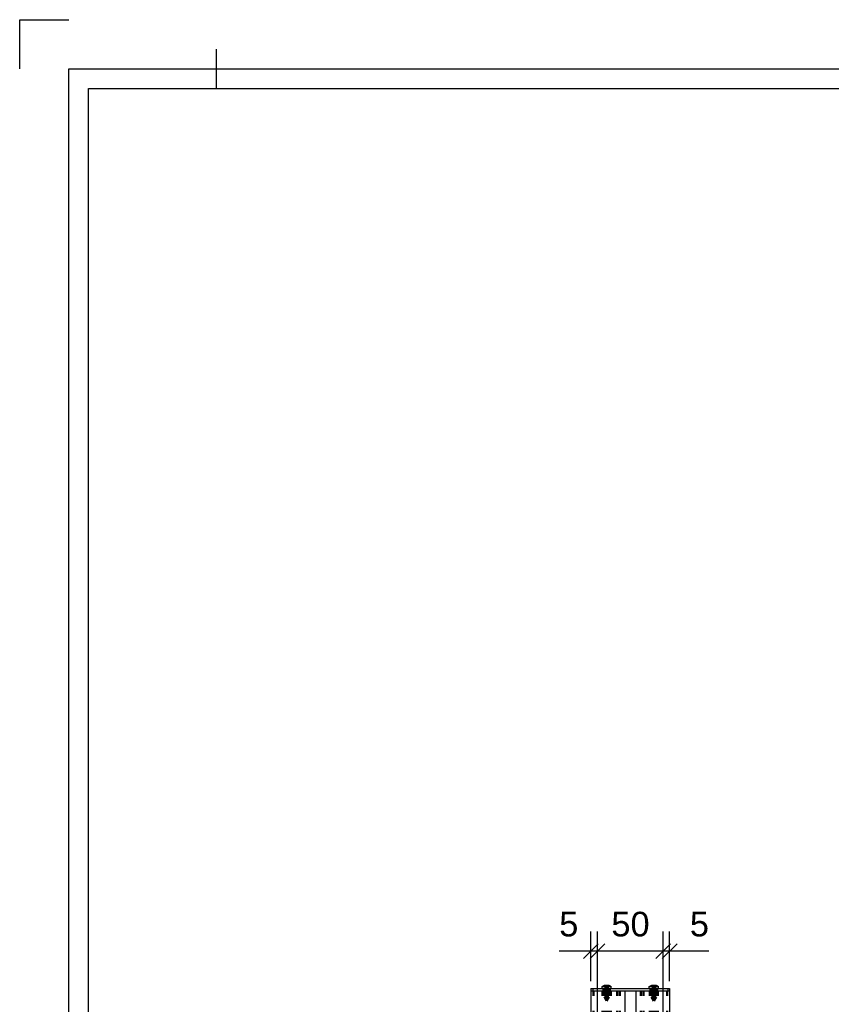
# Model space of a CAD drawing. Header units: millimetres. Extents: x 2 to 422, y -384 to -87.
# Tile 4 of 13: x 2 to 85, y -187 to -87. Entities that reach past the tile are written whole.
import ezdxf

# ---------------------------------------------------------------- set-up
doc = ezdxf.new("R2010")
doc.units = ezdxf.units.MM
doc.linetypes.add('DOT', pattern=[2, 0.5, -1.5])
doc.linetypes.add('STRICHPUNKT2', pattern=[18.5, 10, -4, 0.5, -4])
doc.layers.get('0').update_dxf_attribs({"linetype": 'CONTINUOUS'})
doc.layers.add('DIM49', color=4, linetype='CONTINUOUS')
doc.layers.add('TXT_DIM49', color=2, linetype='CONTINUOUS')
doc.layers.add('LE_ALL', color=7, linetype='CONTINUOUS', lineweight=50)
doc.styles.add('ARIAL', font='arial.ttf')

# ---------------------------------------------------------------- blocks, each defined once
blk = doc.blocks.new('DINA3_00002', base_point=(415.268, -377.081))
for p, q in [((22.268, -94.081), (22.268, -90.081)), ((9.268, -377.081), (9.268, -94.081)), ((9.268, -94.081), (415.268, -94.081))]:
    blk.add_line(p, q)
for points in [[(2.268, -92.081), (2.268, -87.081), (7.268, -87.081)], [(7.268, -379.081), (7.268, -92.081), (417.268, -92.081)]]:
    blk.add_lwpolyline(points)
blk = doc.blocks.new('_ZBL0013_00001')
blk.add_blockref('DINA3_00002', (415.268, -377.081))
blk = doc.blocks.new('Profiel 60x60_00481', base_point=(66.797, -185.68))
for p, q in [((60.264, -185.68), (60.264, -323.413)), ((63.697, -185.68), (60.264, -185.68)), ((64.831, -185.68), (63.697, -185.68)), ((68.264, -185.68), (64.831, -185.68)), ((68.264, -185.68), (68.264, -323.413))]:
    blk.add_line(p, q)
for points in [[(63.697, -185.68), (63.697, -195.014)], [(64.831, -185.68), (64.831, -195.014)]]:
    blk.add_lwpolyline(points)
at = {"layer": 'LE_ALL', "color": 3, "linetype": 'DOT'}
for p, q in [((60.531, -185.68), (60.531, -336.747)), ((60.531, -185.68), (60.531, -336.747)), ((61.461, -185.68), (61.461, -336.747)), ((61.611, -185.68), (61.611, -336.747)), ((61.664, -185.68), (61.664, -336.747)), ((61.731, -185.68), (61.731, -336.747)), ((61.839, -185.68), (61.839, -336.747)), ((61.864, -185.68), (61.864, -336.747)), ((61.944, -185.68), (61.944, -336.747)), ((61.957, -185.68), (61.957, -336.747)), ((61.997, -185.68), (61.997, -336.747)), ((62.031, -185.68), (62.031, -336.747)), ((62.117, -185.68), (62.117, -336.747)), ((62.277, -185.68), (62.277, -336.747)), ((62.931, -185.68), (62.931, -336.747)), ((63.197, -185.68), (63.197, -336.747)), ((65.331, -185.68), (65.331, -336.747)), ((65.597, -185.68), (65.597, -336.747)), ((66.251, -185.68), (66.251, -336.747)), ((66.411, -185.68), (66.411, -336.747)), ((66.497, -185.68), (66.497, -336.747)), ((66.531, -185.68), (66.531, -336.747)), ((66.571, -185.68), (66.571, -336.747)), ((66.584, -185.68), (66.584, -336.747)), ((66.664, -185.68), (66.664, -336.747)), ((66.689, -185.68), (66.689, -336.747)), ((66.797, -185.68), (66.797, -336.747)), ((66.864, -185.68), (66.864, -336.747)), ((66.917, -185.68), (66.917, -336.747)), ((67.067, -185.68), (67.067, -336.747)), ((67.997, -185.68), (67.997, -336.747)), ((67.997, -185.68), (67.997, -336.747))]:
    blk.add_line(p, q, dxfattribs=at)
blk = doc.blocks.new('Profiel 60x60_00480')
blk.add_blockref('Profiel 60x60_00481', (66.797, -185.68))
blk = doc.blocks.new('Plaatwerk D_ 2_00559', base_point=(66.997, -185.68))
for p, q in [((60.264, -185.414), (60.464, -185.414)), ((60.264, -185.414), (60.264, -185.68)), ((60.464, -185.68), (60.264, -185.68)), ((60.464, -185.414), (60.464, -185.68)), ((68.064, -185.414), (68.264, -185.414)), ((68.264, -185.68), (68.064, -185.68)), ((68.264, -185.414), (68.264, -185.68))]:
    blk.add_line(p, q)
blk.add_lwpolyline([(60.464, -185.414), (68.064, -185.414), (68.064, -185.68), (60.464, -185.68)])
at = {"layer": 'LE_ALL', "color": 3, "linetype": 'DOT'}
for p, q in [((61.531, -185.68), (61.531, -185.414)), ((62.197, -185.68), (62.197, -185.414)), ((66.331, -185.68), (66.331, -185.414)), ((66.997, -185.68), (66.997, -185.414))]:
    blk.add_line(p, q, dxfattribs=at)
blk = doc.blocks.new('_00561', base_point=(66.664, -185.847))
at = {"layer": 'LE_ALL', "color": 1, "linetype": 'STRICHPUNKT2'}
for p, q in [((61.864, -185.847), (61.864, -185.247)), ((61.864, -185.847), (61.864, -185.247)), ((66.664, -185.847), (66.664, -185.247)), ((66.664, -185.847), (66.664, -185.247))]:
    blk.add_line(p, q, dxfattribs=at)
blk = doc.blocks.new('_00560')
blk.add_blockref('_00561', (66.664, -185.847))
blk = doc.blocks.new('Plaatwerk D_ 2_00558')
for name, p in [('Plaatwerk D_ 2_00559', (66.997, -185.68)), ('_00560', (0, 0))]:
    blk.add_blockref(name, p)
blk = doc.blocks.new('ISO 14585-ST3.5x9.5-A2-C_00564', base_point=(61.688, -185.414))
for p, q in [((61.397, -185.217), (62.331, -185.217)), ((61.397, -185.414), (62.331, -185.414)), ((61.74, -185.098), (61.74, -185.087)), ((61.988, -185.098), (61.988, -185.087)), ((62.331, -185.414), (62.331, -185.217))]:
    blk.add_line(p, q)
blk.add_lwpolyline([(61.397, -185.414), (61.397, -185.217, -0.08518), (61.641, -185.099), (61.668, -185.092), (61.735, -185.095), (61.752, -185.099), (61.796, -185.092), (61.908, -185.086), (61.932, -185.092), (61.976, -185.099), (61.988, -185.087), (62.021, -185.085), (62.06, -185.092), (62.087, -185.099, -0.08518), (62.331, -185.217)], format="xyb")
at = {"layer": 'LE_ALL', "color": 3, "linetype": 'DOT'}
for p, q in [((61.641, -185.254), (61.641, -185.099)), ((61.668, -185.254), (61.668, -185.092)), ((61.688, -185.414), (62.04, -185.414)), ((61.735, -185.254), (61.735, -185.095)), ((61.74, -185.254), (61.74, -185.098)), ((61.796, -185.254), (61.796, -185.092)), ((61.932, -185.254), (61.932, -185.092)), ((61.988, -185.254), (61.988, -185.098)), ((61.992, -185.254), (61.992, -185.097)), ((61.993, -185.254), (61.993, -185.095)), ((62.04, -185.414), (62.04, -186.254)), ((62.06, -185.254), (62.06, -185.092)), ((62.06, -185.254), (62.087, -185.254)), ((62.087, -185.254), (62.087, -185.099)), ((62.04, -186.254), (61.864, -186.674))]:
    blk.add_line(p, q, dxfattribs=at)
for points in [[(61.641, -185.254), (61.668, -185.254), (61.735, -185.254), (61.796, -185.254), (61.932, -185.254), (61.993, -185.254), (62.06, -185.254)], [(61.688, -185.414), (61.688, -186.254), (61.864, -186.674)], [(61.736, -185.254), (61.736, -185.097)]]:
    blk.add_lwpolyline(points, dxfattribs=at)
blk = doc.blocks.new('GEWINDE_00566', base_point=(61.688, -185.414))
at = {"layer": 'LE_ALL', "color": 3, "linetype": 'DOT'}
for p, q in [((61.688, -185.414), (61.688, -186.254)), ((62.097, -185.414), (62.097, -186.254)), ((61.631, -186.254), (62.097, -186.254)), ((61.688, -186.254), (61.864, -186.674)), ((62.097, -186.254), (61.864, -186.68))]:
    blk.add_line(p, q, dxfattribs=at)
for points in [[(61.631, -185.414), (61.631, -186.254), (61.864, -186.68)], [(62.04, -185.414), (62.04, -186.254), (61.864, -186.674)]]:
    blk.add_lwpolyline(points, dxfattribs=at)
blk = doc.blocks.new('GEWINDE_00565')
blk.add_blockref('GEWINDE_00566', (61.688, -185.414))
blk = doc.blocks.new('ISO 14585-ST3.5x9.5-A2-C_00563')
for name, p in [('ISO 14585-ST3.5x9.5-A2-C_00564', (61.688, -185.414)), ('GEWINDE_00565', (0, 0))]:
    blk.add_blockref(name, p)
blk = doc.blocks.new('ISO 14585-ST3.5x9.5-A2-C_00568', base_point=(66.488, -185.414))
for p, q in [((66.197, -185.217), (67.131, -185.217)), ((66.197, -185.414), (67.131, -185.414)), ((66.54, -185.098), (66.54, -185.087)), ((66.788, -185.098), (66.788, -185.087)), ((67.131, -185.414), (67.131, -185.217))]:
    blk.add_line(p, q)
blk.add_lwpolyline([(66.197, -185.414), (66.197, -185.217, -0.08518), (66.441, -185.099), (66.468, -185.092), (66.535, -185.095), (66.552, -185.099), (66.596, -185.092), (66.708, -185.086), (66.732, -185.092), (66.776, -185.099), (66.788, -185.087), (66.821, -185.085), (66.86, -185.092), (66.887, -185.099, -0.08518), (67.131, -185.217)], format="xyb")
at = {"layer": 'LE_ALL', "color": 3, "linetype": 'DOT'}
for p, q in [((66.441, -185.254), (66.441, -185.099)), ((66.468, -185.254), (66.468, -185.092)), ((66.488, -185.414), (66.84, -185.414)), ((66.535, -185.254), (66.535, -185.095)), ((66.54, -185.254), (66.54, -185.098)), ((66.596, -185.254), (66.596, -185.092)), ((66.732, -185.254), (66.732, -185.092)), ((66.788, -185.254), (66.788, -185.098)), ((66.792, -185.254), (66.792, -185.097)), ((66.793, -185.254), (66.793, -185.095)), ((66.84, -185.414), (66.84, -186.254)), ((66.86, -185.254), (66.86, -185.092)), ((66.86, -185.254), (66.887, -185.254)), ((66.887, -185.254), (66.887, -185.099)), ((66.84, -186.254), (66.664, -186.674))]:
    blk.add_line(p, q, dxfattribs=at)
for points in [[(66.441, -185.254), (66.468, -185.254), (66.535, -185.254), (66.596, -185.254), (66.732, -185.254), (66.793, -185.254), (66.86, -185.254)], [(66.488, -185.414), (66.488, -186.254), (66.664, -186.674)], [(66.536, -185.254), (66.536, -185.097)]]:
    blk.add_lwpolyline(points, dxfattribs=at)
blk = doc.blocks.new('GEWINDE_00570', base_point=(66.488, -185.414))
at = {"layer": 'LE_ALL', "color": 3, "linetype": 'DOT'}
for p, q in [((66.488, -185.414), (66.488, -186.254)), ((66.897, -185.414), (66.897, -186.254)), ((66.431, -186.254), (66.897, -186.254)), ((66.488, -186.254), (66.664, -186.674)), ((66.897, -186.254), (66.664, -186.68))]:
    blk.add_line(p, q, dxfattribs=at)
for points in [[(66.431, -185.414), (66.431, -186.254), (66.664, -186.68)], [(66.84, -185.414), (66.84, -186.254), (66.664, -186.674)]]:
    blk.add_lwpolyline(points, dxfattribs=at)
blk = doc.blocks.new('GEWINDE_00569')
blk.add_blockref('GEWINDE_00570', (66.488, -185.414))
blk = doc.blocks.new('ISO 14585-ST3.5x9.5-A2-C_00567')
for name, p in [('ISO 14585-ST3.5x9.5-A2-C_00568', (66.488, -185.414)), ('GEWINDE_00569', (0, 0))]:
    blk.add_blockref(name, p)
blk = doc.blocks.new('Montage kapje_00562')
for name in ['ISO 14585-ST3.5x9.5-A2-C_00563', 'ISO 14585-ST3.5x9.5-A2-C_00567']:
    blk.add_blockref(name, (0, 0))
blk = doc.blocks.new('Afdekkapje + montage_00557')
for name in ['Plaatwerk D_ 2_00558', 'Montage kapje_00562']:
    blk.add_blockref(name, (0, 0))
blk = doc.blocks.new('_D18', base_point=(70.315, -180.135))
at = {"layer": 'DIM49', "color": 1}
for p, q in [((67.597, -194.014), (67.597, -179.635)), ((68.264, -184.68), (68.264, -179.635)), ((66.847, -182.385), (68.347, -180.885)), ((69.014, -180.885), (67.514, -182.385)), ((72.235, -181.635), (61.597, -181.635))]:
    blk.add_line(p, q, dxfattribs=at)
at = {"layer": 'TXT_DIM49', "style": 'ARIAL'}
blk.add_text('5', height=2.5, dxfattribs=at).set_placement((70.315, -180.135))
blk = doc.blocks.new('_D19', base_point=(62.344, -180.135))
at = {"layer": 'DIM49', "color": 1}
for p, q in [((60.931, -194.014), (60.931, -179.635)), ((67.597, -194.014), (67.597, -179.635)), ((61.681, -180.885), (60.181, -182.385)), ((66.847, -182.385), (68.347, -180.885)), ((67.597, -181.635), (60.931, -181.635))]:
    blk.add_line(p, q, dxfattribs=at)
at = {"layer": 'TXT_DIM49', "style": 'ARIAL'}
blk.add_text('50', height=2.5, dxfattribs=at).set_placement((62.344, -180.135))
blk = doc.blocks.new('_D20', base_point=(57.052, -180.135))
at = {"layer": 'DIM49', "color": 1}
for p, q in [((60.264, -184.68), (60.264, -179.635)), ((60.931, -194.014), (60.931, -179.635)), ((59.514, -182.385), (61.014, -180.885)), ((61.681, -180.885), (60.181, -182.385)), ((66.931, -181.635), (57.052, -181.635))]:
    blk.add_line(p, q, dxfattribs=at)
at = {"layer": 'TXT_DIM49', "style": 'ARIAL'}
blk.add_text('5', height=2.5, dxfattribs=at).set_placement((57.052, -180.135))
blk = doc.blocks.new('Hoeklijn 75x50x5_00574', base_point=(65.531, -195.68))
for p, q in [((60.931, -195.014), (67.597, -195.014)), ((60.931, -195.014), (60.931, -195.68)), ((60.931, -195.68), (67.597, -195.68)), ((60.931, -195.68), (60.931, -205.014)), ((67.597, -195.014), (67.597, -195.68)), ((67.597, -195.68), (67.597, -205.014)), ((60.931, -205.014), (67.597, -205.014))]:
    blk.add_line(p, q)
at = {"layer": 'LE_ALL', "color": 3, "linetype": 'DOT'}
for q in [(62.997, -195.68), (65.531, -195.014)]:
    blk.add_line((65.531, -195.68), q, dxfattribs=at)
blk.add_lwpolyline([(62.997, -195.68), (62.997, -195.014), (65.531, -195.014)], dxfattribs=at)
for points in [[(63.597, -197.672, 1), (64.931, -197.688, 1)], [(63.597, -203.006, 1), (64.931, -203.022, 1)]]:
    blk.add_lwpolyline(points, format="xyb", close=True, dxfattribs=at)
for name, p in [('_D20', (57.052, -180.135)), ('_D19', (62.344, -180.135)), ('_D18', (70.315, -180.135))]:
    blk.add_blockref(name, p)
blk = doc.blocks.new('_00576', base_point=(64.264, -197.68))
at = {"layer": 'LE_ALL', "color": 1, "linetype": 'STRICHPUNKT2'}
for p, q in [((64.264, -194.614), (64.264, -196.08)), ((64.264, -194.614), (64.264, -196.08)), ((64.264, -197.68), (64.264, -196.68)), ((64.264, -197.68), (64.264, -196.68)), ((64.264, -197.68), (63.264, -197.68)), ((64.264, -197.68), (63.264, -197.68)), ((64.264, -197.68), (65.264, -197.68)), ((64.264, -197.68), (64.264, -198.68)), ((64.264, -197.68), (65.264, -197.68)), ((64.264, -197.68), (64.264, -198.68)), ((64.264, -203.014), (64.264, -202.014)), ((64.264, -203.014), (64.264, -202.014)), ((64.264, -203.014), (63.264, -203.014)), ((64.264, -203.014), (63.264, -203.014)), ((64.264, -203.014), (65.264, -203.014)), ((64.264, -203.014), (64.264, -204.014)), ((64.264, -203.014), (65.264, -203.014)), ((64.264, -203.014), (64.264, -204.014))]:
    blk.add_line(p, q, dxfattribs=at)
blk = doc.blocks.new('_00575')
blk.add_blockref('_00576', (64.264, -197.68))
blk = doc.blocks.new('Hoeklijn 75x50x5_00573')
for name, p in [('Hoeklijn 75x50x5_00574', (65.531, -195.68)), ('_00575', (0, 0))]:
    blk.add_blockref(name, p)
blk = doc.blocks.new('1011 Moerblok M8_00579', base_point=(65.264, -199.68))
at = {"layer": 'LE_ALL', "color": 3, "linetype": 'DOT'}
blk.add_line((65.264, -199.68), (65.264, -195.68), dxfattribs=at)
blk.add_lwpolyline([(63.264, -195.68), (63.264, -199.68), (65.264, -199.68)], dxfattribs=at)
blk = doc.blocks.new('_00581', base_point=(64.264, -197.68))
at = {"layer": 'LE_ALL', "color": 1, "linetype": 'STRICHPUNKT2'}
for q in [(64.264, -196.88), (64.264, -196.88), (63.464, -197.68), (63.464, -197.68), (64.264, -198.48), (65.064, -197.68), (64.264, -198.48), (65.064, -197.68)]:
    blk.add_line((64.264, -197.68), q, dxfattribs=at)
blk = doc.blocks.new('_00580')
blk.add_blockref('_00581', (64.264, -197.68))
blk = doc.blocks.new('1011 Moerblok M8_00578')
for name, p in [('1011 Moerblok M8_00579', (65.264, -199.68)), ('_00580', (0, 0))]:
    blk.add_blockref(name, p)
blk = doc.blocks.new('Sluitring (DIN 125)-M8_00583', base_point=(63.704, -197.68))
blk.add_circle((64.264, -197.68), 1.067)
at = {"layer": 'LE_ALL', "color": 3, "linetype": 'DOT'}
blk.add_circle((64.264, -197.68), 0.56, dxfattribs=at)
blk = doc.blocks.new('Sluitring (DIN 125)-M8_00582')
blk.add_blockref('Sluitring (DIN 125)-M8_00583', (63.704, -197.68))
blk = doc.blocks.new('Zeskant tapbout-M8x16 (DIN 933)_00585', base_point=(63.811, -197.68))
blk.add_lwpolyline([(63.397, -198.181), (64.264, -198.681), (65.131, -198.181), (65.131, -197.18), (64.264, -196.68), (63.397, -197.18)], close=True)
at = {"layer": 'LE_ALL', "color": 3, "linetype": 'DOT'}
for radius in [0.533, 0.453]:
    blk.add_circle((64.264, -197.68), radius, dxfattribs=at)
blk = doc.blocks.new('GEWINDE_00587', base_point=(63.826, -197.798))
at = {"layer": 'LE_ALL', "color": 3, "linetype": 'DOT'}
blk.add_lwpolyline([(63.826, -197.798, 0.339113), (64.264, -198.134, 1.140985), (64.146, -197.243)], format="xyb", dxfattribs=at)
blk = doc.blocks.new('GEWINDE_00586')
blk.add_blockref('GEWINDE_00587', (63.826, -197.798))
blk = doc.blocks.new('Zeskant tapbout-M8x16 (DIN 933)_00584')
for name, p in [('Zeskant tapbout-M8x16 (DIN 933)_00585', (63.811, -197.68)), ('GEWINDE_00586', (0, 0))]:
    blk.add_blockref(name, p)
blk = doc.blocks.new('Montage baluster_00577')
for name in ['1011 Moerblok M8_00578', 'Sluitring (DIN 125)-M8_00582', 'Zeskant tapbout-M8x16 (DIN 933)_00584']:
    blk.add_blockref(name, (0, 0))
blk = doc.blocks.new('1011 Moerblok M8_00590', base_point=(65.264, -205.014))
at = {"layer": 'LE_ALL', "color": 3, "linetype": 'DOT'}
blk.add_lwpolyline([(65.264, -205.014), (65.264, -201.014), (63.264, -201.014), (63.264, -205.014)], dxfattribs=at)
blk = doc.blocks.new('_00592', base_point=(64.264, -203.014))
at = {"layer": 'LE_ALL', "color": 1, "linetype": 'STRICHPUNKT2'}
for q in [(64.264, -202.214), (64.264, -202.214), (63.464, -203.014), (63.464, -203.014), (64.264, -203.814), (65.064, -203.014), (64.264, -203.814), (65.064, -203.014)]:
    blk.add_line((64.264, -203.014), q, dxfattribs=at)
blk = doc.blocks.new('_00591')
blk.add_blockref('_00592', (64.264, -203.014))
blk = doc.blocks.new('1011 Moerblok M8_00589')
for name, p in [('1011 Moerblok M8_00590', (65.264, -205.014)), ('_00591', (0, 0))]:
    blk.add_blockref(name, p)
blk = doc.blocks.new('Sluitring (DIN 125)-M8_00594', base_point=(63.704, -203.014))
blk.add_circle((64.264, -203.014), 1.067)
at = {"layer": 'LE_ALL', "color": 3, "linetype": 'DOT'}
blk.add_circle((64.264, -203.014), 0.56, dxfattribs=at)
blk = doc.blocks.new('Sluitring (DIN 125)-M8_00593')
blk.add_blockref('Sluitring (DIN 125)-M8_00594', (63.704, -203.014))
blk = doc.blocks.new('_D16', base_point=(69.244, -210.135))
at = {"layer": 'DIM49', "color": 1}
for p, q in [((64.264, -204.014), (64.264, -213.635)), ((73.083, -211.635), (58.264, -211.635)), ((63.514, -212.385), (65.014, -210.885)), ((69.014, -210.885), (67.514, -212.385))]:
    blk.add_line(p, q, dxfattribs=at)
at = {"layer": 'TXT_DIM49', "style": 'ARIAL'}
blk.add_text('30', height=2.5, dxfattribs=at).set_placement((69.244, -210.135))
blk = doc.blocks.new('_D17', base_point=(55.751, -210.135))
at = {"layer": 'DIM49', "color": 1}
for p, q in [((64.264, -204.014), (64.264, -213.635)), ((70.264, -211.635), (55.751, -211.635)), ((59.514, -212.385), (61.014, -210.885)), ((65.014, -210.885), (63.514, -212.385))]:
    blk.add_line(p, q, dxfattribs=at)
at = {"layer": 'TXT_DIM49', "style": 'ARIAL'}
blk.add_text('30', height=2.5, dxfattribs=at).set_placement((55.751, -210.135))
blk = doc.blocks.new('Zeskant tapbout-M8x16 (DIN 933)_00596', base_point=(63.811, -203.014))
blk.add_lwpolyline([(63.397, -203.514), (64.264, -204.014), (65.131, -203.514), (65.131, -202.513), (64.264, -202.013), (63.397, -202.513)], close=True)
at = {"layer": 'LE_ALL', "color": 3, "linetype": 'DOT'}
for radius in [0.533, 0.453]:
    blk.add_circle((64.264, -203.014), radius, dxfattribs=at)
for name, p in [('_D17', (55.751, -210.135)), ('_D16', (69.244, -210.135))]:
    blk.add_blockref(name, p)
blk = doc.blocks.new('GEWINDE_00598', base_point=(63.826, -203.132))
at = {"layer": 'LE_ALL', "color": 3, "linetype": 'DOT'}
blk.add_lwpolyline([(63.826, -203.132, 0.339113), (64.264, -203.467, 1.140985), (64.146, -202.576)], format="xyb", dxfattribs=at)
blk = doc.blocks.new('GEWINDE_00597')
blk.add_blockref('GEWINDE_00598', (63.826, -203.132))
blk = doc.blocks.new('Zeskant tapbout-M8x16 (DIN 933)_00595')
for name, p in [('Zeskant tapbout-M8x16 (DIN 933)_00596', (63.811, -203.014)), ('GEWINDE_00597', (0, 0))]:
    blk.add_blockref(name, p)
blk = doc.blocks.new('Montage baluster_00588')
for name in ['1011 Moerblok M8_00589', 'Zeskant tapbout-M8x16 (DIN 933)_00595', 'Sluitring (DIN 125)-M8_00593']:
    blk.add_blockref(name, (0, 0))
blk = doc.blocks.new('deel aan baluster_00572')
for name in ['Hoeklijn 75x50x5_00573', 'Montage baluster_00577', 'Montage baluster_00588']:
    blk.add_blockref(name, (0, 0))
blk = doc.blocks.new('Tussenkoker_00571')
blk.add_blockref('deel aan baluster_00572', (0, 0))
blk = doc.blocks.new('Tussenkoker_00479')
for name in ['Tussenkoker_00571', 'Afdekkapje + montage_00557', 'Profiel 60x60_00480']:
    blk.add_blockref(name, (0, 0))
blk = doc.blocks.new('_A3D0204_00478')
blk.add_blockref('Tussenkoker_00479', (0, 0))
blk = doc.blocks.new('_ANS0204_00477')
blk.add_blockref('_A3D0204_00478', (0, 0))

msp = doc.modelspace()

# ---------------------------------------------------------------- block references
for name in ['_ZBL0013_00001', '_ANS0204_00477']:
    msp.add_blockref(name, (0, 0))

doc.saveas('drawing.dxf')
